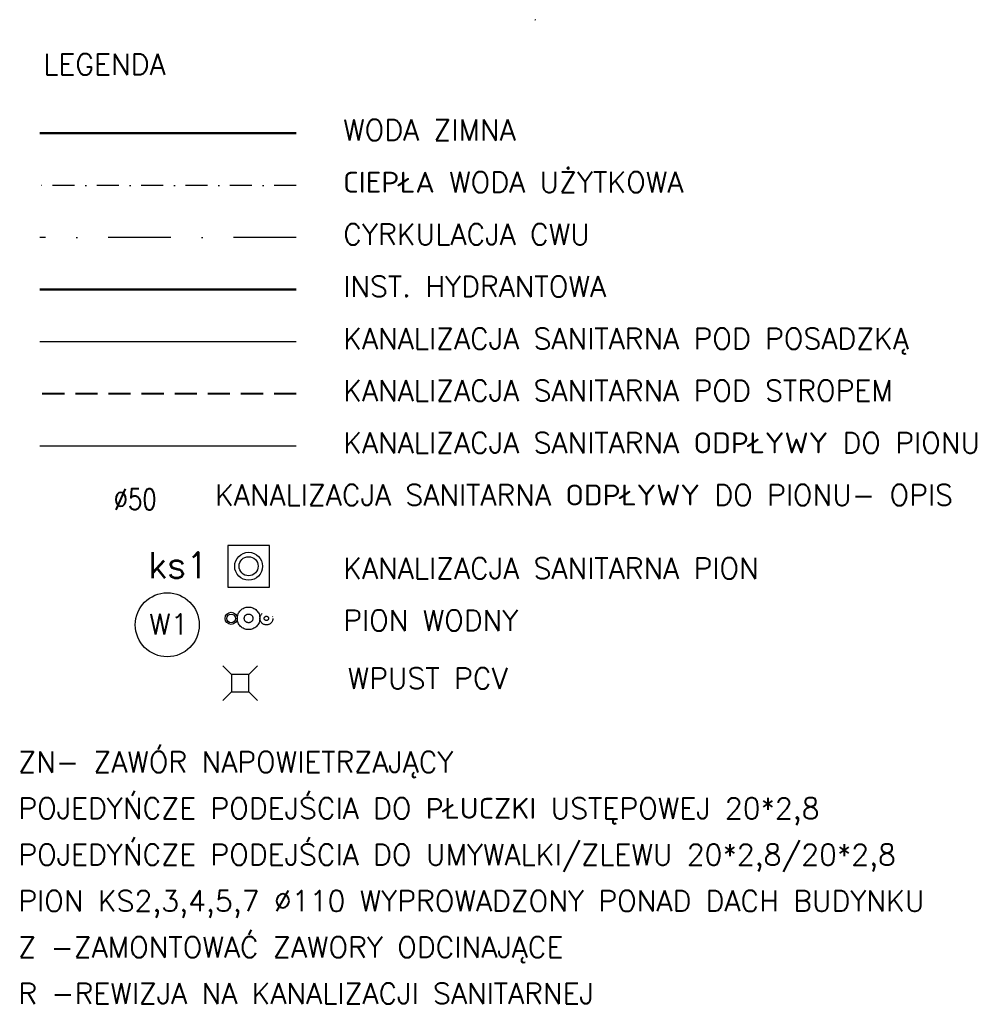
# Model space of a CAD drawing. Header units: millimetres. Extents: x 116 to 15750, y -6945 to 9999.
# Tile 117 of 150: x 9180 to 9729, y 2320 to 2887. Entities that reach past the tile are written whole.
import ezdxf

# ---------------------------------------------------------------- set-up
doc = ezdxf.new("R2010")
doc.units = ezdxf.units.MM
for name, pattern in [('DASHDOT', [25.4, 12.7, -6.35, 0, -6.35]), ('DASHED', [19.05, 12.7, -6.35]), ('DIVIDE', [1.25, 0.5, -0.25, 0, -0.25, 0, -0.25]), ('Kropki i Kreski', [72, 36, -18, 0, -18])]:
    doc.linetypes.add(name, pattern=pattern)
for name, color, linetype in [('IS cwu', 3, 'DASHDOT'), ('IS CYRKULACA', 4, 'DIVIDE'), ('IS cyrkulacja', 3, 'Kropki i Kreski'), ('IS kan odp', 36, 'Continuous'), ('IS kan odp opis', 7, 'Continuous'), ('IS kan opis', 7, 'Continuous'), ('IS KAN_S_OPIS', 2, 'Continuous'), ('IS KAN_SAN_RURY', 1, 'Continuous'), ('IS W_CWU', 3, 'DASHED'), ('IS woda hydranty', 4, 'CIRC'), ('IS WODA opis', 2, 'Continuous'), ('IS WODA ZIMNA', 4, 'Continuous')]:
    doc.layers.add(name, color=color, linetype=linetype)
doc.layers.add('IS ks pod stropem', color=1, linetype='DASHED', lineweight=40)
doc.layers.add('IS w', color=5, linetype='Continuous', lineweight=50)
doc.layers.add('IS obudowy', color=2, linetype='Continuous', plot=False)
doc.styles.get("Standard").update_dxf_attribs({"font": 'simplex.shx'})
doc.styles.add('TECH', font='simplex.shx')
doc.linetypes.add('CIRC', pattern='A,7,-1,["~",Standard,S=1,R=0,X=-0.3,Y=-0.6],-1', length=9)

msp = doc.modelspace()

# ---------------------------------------------------------------- linework, layer by layer
at = {"layer": 'IS cwu'}
msp.add_line((9339.15, 2791.21), (9191.6, 2791.21), dxfattribs=at)
at = {"layer": 'IS CYRKULACA', "ltscale": 30}
for radius in [3.75, 1.25]:
    msp.add_circle((9322.06, 2542.03), radius, dxfattribs=at)
at = {"layer": 'IS cyrkulacja'}
msp.add_line((9339.15, 2761.21), (9191.6, 2761.21), dxfattribs=at)
at = {"layer": 'IS kan odp', "ltscale": 50}
msp.add_line((9339.15, 2641.21), (9191.6, 2641.21), dxfattribs=at)
at = {"layer": 'IS KAN_S_OPIS'}
for p, q in [((9476.63, 2886.54), (9476.68, 2886.49)), ((9476.63, 2886.34), (9476.68, 2886.39)), ((9476.83, 2886.54), (9476.78, 2886.49)), ((9476.83, 2886.34), (9476.78, 2886.39))]:
    msp.add_line(p, q, dxfattribs=at)
msp.add_lwpolyline([(9476.68, 2886.39), (9476.78, 2886.39), (9476.78, 2886.49), (9476.68, 2886.49)], close=True, dxfattribs=at)
at = {"layer": 'IS KAN_SAN_RURY'}
msp.add_line((9339.15, 2701.21), (9191.6, 2701.21), dxfattribs=at)
at = {"layer": 'IS KAN_SAN_RURY', "linetype": 'Continuous'}
for p, q in [((9302.03, 2509.68), (9297.03, 2514.68)), ((9312.03, 2509.68), (9317.03, 2514.68)), ((9302.03, 2499.68), (9297.03, 2494.68)), ((9312.03, 2499.68), (9317.03, 2494.68))]:
    msp.add_line(p, q, dxfattribs=at)
msp.add_lwpolyline([(9302.03, 2499.68), (9312.03, 2499.68), (9312.03, 2509.68), (9302.03, 2509.68)], close=True, dxfattribs=at)
for radius in [8, 5.5]:
    msp.add_circle((9311.81, 2572.03), radius, dxfattribs=at)
at = {"layer": 'IS ks pod stropem'}
msp.add_line((9339.15, 2671.21), (9191.6, 2671.21), dxfattribs=at)
at = {"layer": 'IS obudowy'}
msp.add_lwpolyline([(9299.81, 2560.03), (9323.81, 2560.03), (9323.81, 2584.03), (9299.81, 2584.03)], close=True, dxfattribs=at)
at = {"layer": 'IS w'}
msp.add_line((9339.15, 2821.21), (9191.6, 2821.21), dxfattribs=at)
at = {"layer": 'IS W_CWU', "ltscale": 200}
for radius in [6.5, 2.5]:
    msp.add_circle((9311.81, 2542.03), radius, dxfattribs=at)
at = {"layer": 'IS woda hydranty', "lineweight": 50, "ltscale": 10}
msp.add_line((9339.15, 2731.21), (9191.6, 2731.21), dxfattribs=at)
at = {"layer": 'IS WODA opis'}
msp.add_circle((9265.01, 2538.32), 18.41, dxfattribs=at)
at = {"layer": 'IS WODA ZIMNA'}
for radius in [3.5, 2.5]:
    msp.add_circle((9301.81, 2542.03), radius, dxfattribs=at)

# ---------------------------------------------------------------- texts
at = {"layer": 'IS kan odp opis', "style": 'TECH', "width": 0.8}
msp.add_text('%%C50', height=12, dxfattribs=at).set_placement((9234.17, 2604.5))
at = {"layer": 'IS kan opis', "style": 'TECH'}
msp.add_text('ks1', height=15, dxfattribs=at).set_placement((9253.95, 2565.12))
at = {"layer": 'IS KAN_S_OPIS', "style": 'TECH'}
for s, p in [('LEGENDA', (9193.56, 2854.81)), ('WODA ZIMNA', (9366.22, 2817.03)), ('CIEPŁA WODA UŻYTKOWA', (9366.22, 2787.03)), ('CYRKULACJA CWU', (9366.22, 2757.03)), ('INST. HYDRANTOWA', (9366.22, 2727.03)), ('KANALIZACJA SANITARNA POD POSADZKĄ', (9366.22, 2697.03)), ('KANALIZACJA SANITARNA POD STROPEM', (9366.22, 2667.03)), ('KANALIZACJA SANITARNA ODPŁYWY DO PIONU', (9366.22, 2637.03)), ('KANALIZACJA SANITARNA ODPŁYWY DO PIONU- OPIS', (9292.44, 2607.03)), ('KANALIZACJA SANITARNA PION', (9366.22, 2564.84)), ('PION WODNY', (9366.22, 2534.84)), ('WPUST PCV ', (9368.81, 2501.49)), ('ZN- ZAWÓR NAPOWIETRZAJĄCY', (9179.27, 2453.38)), ('POJEDYŃCZE PODEJŚCIA DO PŁUCZKI USTĘPOWEJ 20*2,8', (9179.27, 2426.73)), ('POJEDYŃCZE PODEJŚCIA DO UMYWALKI/ZLEWU 20*2,8/20*2,8', (9179.27, 2400.08)), ('PION KS2,3,4,5,7 ∅110 WYPROWADZONY PONAD DACH BUDYNKU', (9179.27, 2373.44)), ('Z -ZAMONTOWAĆ ZAWORY ODCINAJĄCE ', (9179.27, 2346.79)), ('R -REWIZJA NA KANALIZACJI SANITARNEJ', (9179.27, 2320.15))]:
    msp.add_text(s, height=12, dxfattribs=at).set_placement(p)
at = {"layer": 'IS WODA opis', "style": 'TECH'}
msp.add_text('W1', height=12, dxfattribs=at).set_placement((9254.57, 2532.72))

doc.saveas('drawing.dxf')
